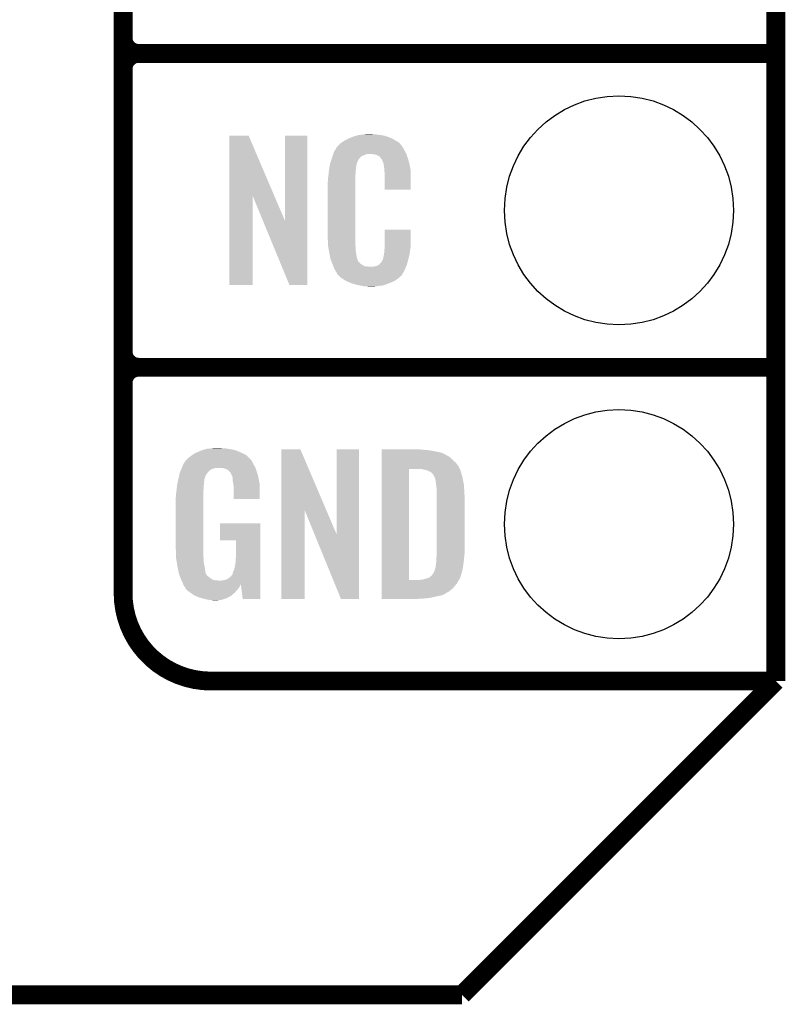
# Model space of a CAD drawing. Extents: x -0.05 to 0.95, y -0.15 to 1.37.
# Tile 15 of 28: x 0.71 to 0.95, y -0.15 to 0.16. Entities that reach past the tile are written whole.
import ezdxf

# ---------------------------------------------------------------- set-up
doc = ezdxf.new("R2010")
doc.units = 0
doc.layers.get('0').update_dxf_attribs({"linetype": 'CONTINUOUS'})
for name, color, linetype in [('ST67W_CLICK_V101_GKO', 5, 'CONTINUOUS'), ('ST67W_CLICK_V101_GTO', 14, 'CONTINUOUS'), ('ST67W_CLICK_V101_GTS', 12, 'CONTINUOUS')]:
    doc.layers.add(name, color=color, linetype=linetype)

# ---------------------------------------------------------------- blocks, each defined once
blk = doc.blocks.new('ROUND_23')
blk.add_circle((0, 0), 0.0365)

msp = doc.modelspace()

# ---------------------------------------------------------------- linework, layer by layer
at = {"layer": 'ST67W_CLICK_V101_GKO', "const_width": 0.006}
for points in [[(0.95, -0.05), (0.95, 1.278)], [(0.85, -0.15), (0.95, -0.05)], [(-0.05, -0.15), (0.85, -0.15)]]:
    msp.add_lwpolyline(points, dxfattribs=at)
at = {"layer": 'ST67W_CLICK_V101_GTO', "const_width": 0.006}
for points in [[(0.742, -0.022), (0.742, 0.722)], [(0.742, 0.155), (0.742, 0.245)], [(0.747, 0.15), (0.95, 0.15)], [(0.747, 0.15), (0.95, 0.15)], [(0.742, 0.055), (0.742, 0.145)], [(0.747, 0.05), (0.95, 0.05)], [(0.747, 0.05), (0.95, 0.05)], [(0.77, -0.05), (0.95, -0.05)], [(0.8996, -0.05), (0.939, -0.05)]]:
    msp.add_lwpolyline(points, dxfattribs=at)
for points in [[(0.742, 0.155, 0.414214), (0.747, 0.15)], [(0.747, 0.15, 0.414214), (0.742, 0.145)], [(0.747, 0.15, 0.414214), (0.742, 0.145)], [(0.742, 0.055, 0.414214), (0.747, 0.05)], [(0.747, 0.05, 0.414214), (0.742, 0.045)], [(0.747, 0.05, 0.414214), (0.742, 0.045)], [(0.742, -0.022, 0.414214), (0.77, -0.05)]]:
    msp.add_lwpolyline(points, format="xyb", dxfattribs=at)
at = {"layer": 'ST67W_CLICK_V101_GTO'}
for points in [[(0.7759, 0.1046), (0.7759, 0.1238), (0.79019, 0.1046), (0.782, 0.1238)], [(0.7759, 0.1238), (0.7759, 0.1238), (0.782, 0.1238), (0.7759, 0.1238)], [(0.7936, 0.0966), (0.7936, 0.1238), (0.8007, 0.0966), (0.8007, 0.1238)], [(0.7936, 0.1238), (0.7936, 0.1238), (0.8007, 0.1238), (0.7936, 0.1238)], [(0.8127, 0.1223), (0.8137, 0.1228), (0.82873, 0.1223), (0.8279, 0.1228)], [(0.8137, 0.1228), (0.8141, 0.123), (0.8279, 0.1228), (0.82741, 0.123)], [(0.8141, 0.123), (0.8151, 0.1234), (0.82741, 0.123), (0.82644, 0.1234)], [(0.8151, 0.1234), (0.8154, 0.1235), (0.82644, 0.1234), (0.8262, 0.1235)], [(0.8154, 0.1235), (0.816, 0.1237), (0.8262, 0.1235), (0.82545, 0.1237)], [(0.816, 0.1237), (0.81667, 0.1239), (0.82545, 0.1237), (0.8247, 0.1239)], [(0.81667, 0.1239), (0.817, 0.124), (0.8247, 0.1239), (0.8239, 0.124)], [(0.817, 0.124), (0.8182, 0.1241), (0.8239, 0.124), (0.8231, 0.1241)], [(0.8182, 0.1241), (0.8188, 0.1242), (0.8231, 0.1241), (0.8225, 0.1242)], [(0.8188, 0.1242), (0.8194, 0.1243), (0.8219, 0.1242), (0.8214, 0.1243)], [(0.80955, 0.1192), (0.81008, 0.1201), (0.8316, 0.1192), (0.8311, 0.1201)], [(0.81008, 0.1201), (0.8102, 0.1203), (0.8311, 0.1201), (0.83095, 0.1203)], [(0.8102, 0.1203), (0.8104, 0.1204), (0.83095, 0.1203), (0.83088, 0.1204)], [(0.8104, 0.1204), (0.81048, 0.1205), (0.83088, 0.1204), (0.8308, 0.1205)], [(0.81048, 0.1205), (0.81064, 0.1207), (0.8308, 0.1205), (0.8307, 0.1207)], [(0.81064, 0.1207), (0.8108, 0.1209), (0.8307, 0.1207), (0.83053, 0.1209)], [(0.8108, 0.1209), (0.81137, 0.1214), (0.83053, 0.1209), (0.8301, 0.1214)], [(0.81137, 0.1214), (0.8116, 0.1216), (0.8301, 0.1214), (0.82982, 0.1216)], [(0.8116, 0.1216), (0.81207, 0.1219), (0.82982, 0.1216), (0.8294, 0.1219)], [(0.81207, 0.1219), (0.8127, 0.1223), (0.8294, 0.1219), (0.82873, 0.1223)], [(0.80812, 0.1154), (0.80841, 0.1163), (0.8166, 0.1154), (0.8171, 0.1163)], [(0.80841, 0.1163), (0.8085, 0.1166), (0.8171, 0.1163), (0.8174, 0.1166)], [(0.8085, 0.1166), (0.80854, 0.1167), (0.8174, 0.1166), (0.8175, 0.1167)], [(0.80854, 0.1167), (0.8086, 0.1169), (0.8175, 0.1167), (0.8176, 0.1169)], [(0.8086, 0.1169), (0.80875, 0.1173), (0.8176, 0.1169), (0.8181, 0.1173)], [(0.80875, 0.1173), (0.80895, 0.1179), (0.8181, 0.1173), (0.8196, 0.1179)], [(0.80895, 0.1179), (0.80902, 0.1181), (0.83227, 0.1179), (0.8322, 0.1181)], [(0.80895, 0.1179), (0.80895, 0.1179), (0.8196, 0.1179), (0.8215, 0.1179)], [(0.80902, 0.1181), (0.8092, 0.1186), (0.8322, 0.1181), (0.83193, 0.1186)], [(0.8092, 0.1186), (0.80955, 0.1192), (0.83193, 0.1186), (0.8316, 0.1192)], [(0.8222, 0.1178), (0.8215, 0.1179), (0.83231, 0.1178), (0.83227, 0.1179)], [(0.8227, 0.1177), (0.8222, 0.1178), (0.83234, 0.1177), (0.83231, 0.1178)], [(0.8237, 0.1172), (0.8227, 0.1177), (0.83252, 0.1172), (0.83234, 0.1177)], [(0.8238, 0.117), (0.8237, 0.1172), (0.83259, 0.117), (0.83252, 0.1172)], [(0.82406, 0.1167), (0.8238, 0.117), (0.8327, 0.1167), (0.83259, 0.117)], [(0.8244, 0.1163), (0.82406, 0.1167), (0.83282, 0.1163), (0.8327, 0.1167)], [(0.8248, 0.1154), (0.8244, 0.1163), (0.83308, 0.1154), (0.83282, 0.1163)], [(0.8076, 0.1128), (0.80766, 0.1132), (0.81612, 0.1128), (0.8162, 0.1132)], [(0.80766, 0.1132), (0.80774, 0.1137), (0.8162, 0.1132), (0.8162, 0.1137)], [(0.80774, 0.1137), (0.80781, 0.1141), (0.8162, 0.1137), (0.8163, 0.1141)], [(0.80781, 0.1141), (0.80784, 0.1143), (0.8163, 0.1141), (0.8163, 0.1143)], [(0.80784, 0.1143), (0.8079, 0.1147), (0.8163, 0.1143), (0.81641, 0.1147)], [(0.8079, 0.1147), (0.80812, 0.1154), (0.81641, 0.1147), (0.8166, 0.1154)], [(0.82496, 0.115), (0.8248, 0.1154), (0.8332, 0.115), (0.83308, 0.1154)], [(0.825, 0.1149), (0.82496, 0.115), (0.83322, 0.1149), (0.8332, 0.115)], [(0.825, 0.1146), (0.825, 0.1149), (0.83328, 0.1146), (0.83322, 0.1149)], [(0.8251, 0.1141), (0.825, 0.1146), (0.83337, 0.1141), (0.83328, 0.1146)], [(0.8252, 0.1134), (0.8251, 0.1141), (0.8335, 0.1134), (0.83337, 0.1141)], [(0.82524, 0.1129), (0.8252, 0.1134), (0.8336, 0.1129), (0.8335, 0.1134)], [(0.8073, 0.1103), (0.8074, 0.111), (0.816, 0.1103), (0.816, 0.111)], [(0.8073, 0.1096), (0.8073, 0.1103), (0.816, 0.1096), (0.816, 0.1103)], [(0.8074, 0.111), (0.80741, 0.1111), (0.816, 0.111), (0.816, 0.1111)], [(0.80741, 0.1111), (0.8075, 0.1119), (0.816, 0.1111), (0.8161, 0.1119)], [(0.8075, 0.1119), (0.80759, 0.1127), (0.8161, 0.1119), (0.8161, 0.1127)], [(0.80759, 0.1127), (0.8076, 0.1128), (0.8161, 0.1127), (0.81612, 0.1128)], [(0.8253, 0.1121), (0.82524, 0.1129), (0.8336, 0.1121), (0.8336, 0.1129)], [(0.8253, 0.1066), (0.8253, 0.1121), (0.8336, 0.1066), (0.8336, 0.1121)], [(0.8072, 0.1091), (0.8073, 0.1096), (0.816, 0.1091), (0.816, 0.1096)], [(0.8072, 0.0914), (0.8072, 0.1091), (0.816, 0.0914), (0.816, 0.1091)], [(0.7759, 0.0762), (0.7759, 0.1046), (0.7833, 0.0762), (0.7833, 0.1046)], [(0.78659, 0.0966), (0.7833, 0.1046), (0.7936, 0.0966), (0.79019, 0.1046)], [(0.795, 0.0762), (0.78659, 0.0966), (0.8007, 0.0762), (0.8007, 0.0966)], [(0.80729, 0.0889), (0.8072, 0.0914), (0.816, 0.0889), (0.816, 0.0914)], [(0.8253, 0.0883), (0.8253, 0.0938), (0.8336, 0.0883), (0.8336, 0.0938)], [(0.8253, 0.0938), (0.8253, 0.0938), (0.8336, 0.0938), (0.8253, 0.0938)], [(0.8073, 0.0887), (0.80729, 0.0889), (0.81603, 0.0887), (0.816, 0.0889)], [(0.80739, 0.0882), (0.8073, 0.0887), (0.8161, 0.0882), (0.81603, 0.0887)], [(0.80754, 0.0873), (0.80739, 0.0882), (0.8161, 0.0873), (0.8161, 0.0882)], [(0.8253, 0.0878), (0.8253, 0.0883), (0.83353, 0.0878), (0.8336, 0.0883)], [(0.8077, 0.0864), (0.80754, 0.0873), (0.81624, 0.0864), (0.8161, 0.0873)], [(0.8079, 0.0854), (0.8077, 0.0864), (0.8164, 0.0854), (0.81624, 0.0864)], [(0.80808, 0.0845), (0.8079, 0.0854), (0.8166, 0.0845), (0.8164, 0.0854)], [(0.8248, 0.0844), (0.825, 0.0854), (0.8329, 0.0844), (0.83314, 0.0854)], [(0.825, 0.0855), (0.8251, 0.0857), (0.83316, 0.0855), (0.83321, 0.0857)], [(0.825, 0.0854), (0.825, 0.0855), (0.83314, 0.0854), (0.83316, 0.0855)], [(0.8251, 0.086), (0.82512, 0.0861), (0.83328, 0.086), (0.8333, 0.0861)], [(0.8251, 0.0857), (0.8251, 0.086), (0.83321, 0.0857), (0.83328, 0.086)], [(0.82512, 0.0861), (0.8252, 0.0865), (0.8333, 0.0861), (0.83335, 0.0865)], [(0.8252, 0.087), (0.82527, 0.0876), (0.83342, 0.087), (0.8335, 0.0876)], [(0.8252, 0.0865), (0.8252, 0.087), (0.83335, 0.0865), (0.83342, 0.087)], [(0.82527, 0.0876), (0.8253, 0.0878), (0.8335, 0.0876), (0.83353, 0.0878)], [(0.8081, 0.0844), (0.80808, 0.0845), (0.81665, 0.0844), (0.8166, 0.0845)], [(0.80839, 0.0837), (0.8081, 0.0844), (0.817, 0.0837), (0.81665, 0.0844)], [(0.80843, 0.0836), (0.80839, 0.0837), (0.8171, 0.0836), (0.817, 0.0837)], [(0.80851, 0.0834), (0.80843, 0.0836), (0.8172, 0.0834), (0.8171, 0.0836)], [(0.80859, 0.0832), (0.80851, 0.0834), (0.8175, 0.0832), (0.8172, 0.0834)], [(0.80872, 0.0829), (0.80859, 0.0832), (0.8178, 0.0829), (0.8175, 0.0832)], [(0.8088, 0.0827), (0.80872, 0.0829), (0.8181, 0.0827), (0.8178, 0.0829)], [(0.80888, 0.0825), (0.8088, 0.0827), (0.8184, 0.0825), (0.8181, 0.0827)], [(0.80899, 0.0822), (0.80888, 0.0825), (0.819, 0.0822), (0.8184, 0.0825)], [(0.80907, 0.082), (0.80899, 0.0822), (0.8208, 0.082), (0.819, 0.0822)], [(0.8093, 0.0814), (0.80907, 0.082), (0.83191, 0.0814), (0.83215, 0.082)], [(0.8212, 0.082), (0.8215, 0.0821), (0.83215, 0.082), (0.83219, 0.0821)], [(0.8219, 0.0821), (0.8229, 0.0823), (0.83219, 0.0821), (0.83228, 0.0823)], [(0.8229, 0.0823), (0.8234, 0.0826), (0.83228, 0.0823), (0.8324, 0.0826)], [(0.8234, 0.0826), (0.8238, 0.0829), (0.8324, 0.0826), (0.83248, 0.0829)], [(0.8238, 0.0829), (0.8239, 0.0831), (0.83248, 0.0829), (0.83254, 0.0831)], [(0.8239, 0.0831), (0.8243, 0.0835), (0.83254, 0.0831), (0.83265, 0.0835)], [(0.8243, 0.0835), (0.8248, 0.0844), (0.83265, 0.0835), (0.8329, 0.0844)], [(0.80958, 0.0809), (0.8093, 0.0814), (0.8317, 0.0809), (0.83191, 0.0814)], [(0.8098, 0.0805), (0.80958, 0.0809), (0.83146, 0.0805), (0.8317, 0.0809)], [(0.8102, 0.0799), (0.8098, 0.0805), (0.8311, 0.0799), (0.83146, 0.0805)], [(0.8102, 0.0797), (0.8102, 0.0799), (0.83098, 0.0797), (0.8311, 0.0799)], [(0.8105, 0.0794), (0.8102, 0.0797), (0.8308, 0.0794), (0.83098, 0.0797)], [(0.8107, 0.0792), (0.8105, 0.0794), (0.8307, 0.0792), (0.8308, 0.0794)], [(0.8109, 0.079), (0.8107, 0.0792), (0.83045, 0.079), (0.8307, 0.0792)], [(0.81113, 0.0788), (0.8109, 0.079), (0.8302, 0.0788), (0.83045, 0.079)], [(0.8116, 0.0784), (0.81113, 0.0788), (0.82973, 0.0784), (0.8302, 0.0788)], [(0.81192, 0.0782), (0.8116, 0.0784), (0.8295, 0.0782), (0.82973, 0.0784)], [(0.81304, 0.0775), (0.81192, 0.0782), (0.8285, 0.0775), (0.8295, 0.0782)], [(0.8132, 0.0774), (0.81304, 0.0775), (0.82827, 0.0774), (0.8285, 0.0775)], [(0.81449, 0.0769), (0.8132, 0.0774), (0.8271, 0.0769), (0.82827, 0.0774)], [(0.815, 0.0767), (0.81449, 0.0769), (0.82659, 0.0767), (0.8271, 0.0769)], [(0.8167, 0.0762), (0.815, 0.0767), (0.8253, 0.0762), (0.82659, 0.0767)], [(0.81777, 0.076), (0.8167, 0.0762), (0.8244, 0.076), (0.8253, 0.0762)], [(0.8183, 0.0759), (0.81777, 0.076), (0.8233, 0.0759), (0.8244, 0.076)], [(0.8189, 0.0758), (0.8183, 0.0759), (0.8227, 0.0758), (0.8233, 0.0759)], [(0.82, 0.0757), (0.8196, 0.0758), (0.8221, 0.0757), (0.8227, 0.0758)], [(0.7633, 0.0215), (0.76399, 0.022), (0.7818, 0.0215), (0.7812, 0.022)], [(0.76399, 0.022), (0.7644, 0.0223), (0.7812, 0.022), (0.7806, 0.0223)], [(0.7644, 0.0223), (0.7654, 0.0228), (0.7806, 0.0223), (0.7796, 0.0228)], [(0.7654, 0.0228), (0.7658, 0.023), (0.7796, 0.0228), (0.77914, 0.023)], [(0.7658, 0.023), (0.7667, 0.0234), (0.77914, 0.023), (0.77823, 0.0234)], [(0.7667, 0.0234), (0.767, 0.0235), (0.77823, 0.0234), (0.778, 0.0235)], [(0.767, 0.0235), (0.7676, 0.0237), (0.778, 0.0235), (0.77715, 0.0237)], [(0.7676, 0.0237), (0.76827, 0.0239), (0.77715, 0.0237), (0.7763, 0.0239)], [(0.76827, 0.0239), (0.7686, 0.024), (0.7763, 0.0239), (0.77555, 0.024)], [(0.7686, 0.024), (0.7698, 0.0241), (0.77555, 0.024), (0.7748, 0.0241)], [(0.7698, 0.0241), (0.7704, 0.0242), (0.7748, 0.0241), (0.7742, 0.0242)], [(0.7704, 0.0242), (0.771, 0.0243), (0.7735, 0.0242), (0.7731, 0.0243)], [(0.7924, 0.0046), (0.7924, 0.0238), (0.80669, 0.0046), (0.7985, 0.0238)], [(0.7924, 0.0238), (0.7924, 0.0238), (0.7985, 0.0238), (0.7924, 0.0238)], [(0.8101, -0.0034), (0.8101, 0.0238), (0.8172, -0.0034), (0.8172, 0.0238)], [(0.8101, 0.0238), (0.8101, 0.0238), (0.8172, 0.0238), (0.8101, 0.0238)], [(0.8244, 0.0237), (0.8244, 0.0238), (0.8376, 0.0237), (0.8366, 0.0238)], [(0.8244, 0.0236), (0.8244, 0.0237), (0.8389, 0.0236), (0.8376, 0.0237)], [(0.8244, 0.0234), (0.8244, 0.0236), (0.8404, 0.0234), (0.8389, 0.0236)], [(0.8244, 0.0228), (0.8244, 0.0234), (0.8434, 0.0228), (0.8404, 0.0234)], [(0.8244, 0.0222), (0.8244, 0.0228), (0.8447, 0.0222), (0.8434, 0.0228)], [(0.8244, 0.0221), (0.8244, 0.0222), (0.8448, 0.0221), (0.8447, 0.0222)], [(0.8244, 0.0216), (0.8244, 0.0221), (0.8458, 0.0216), (0.8448, 0.0221)], [(0.7609, 0.0184), (0.7613, 0.0193), (0.78397, 0.0184), (0.7834, 0.0193)], [(0.7613, 0.0193), (0.7619, 0.0202), (0.7834, 0.0193), (0.783, 0.0202)], [(0.7619, 0.0202), (0.7619, 0.0203), (0.783, 0.0202), (0.7829, 0.0203)], [(0.7621, 0.0203), (0.76228, 0.0206), (0.7829, 0.0203), (0.7826, 0.0206)], [(0.76228, 0.0206), (0.7624, 0.0208), (0.7826, 0.0206), (0.7825, 0.0208)], [(0.7624, 0.0208), (0.7633, 0.0215), (0.7825, 0.0208), (0.7818, 0.0215)], [(0.8244, 0.021), (0.8244, 0.0216), (0.8465, 0.021), (0.8458, 0.0216)], [(0.8244, 0.0203), (0.8244, 0.021), (0.8472, 0.0203), (0.8465, 0.021)], [(0.8244, 0.0195), (0.8244, 0.0203), (0.8481, 0.0195), (0.8472, 0.0203)], [(0.8244, 0.0185), (0.8244, 0.0195), (0.8488, 0.0185), (0.8481, 0.0195)], [(0.75981, 0.0153), (0.76, 0.0161), (0.7682, 0.0153), (0.7687, 0.0161)], [(0.76, 0.0161), (0.7601, 0.0165), (0.7687, 0.0161), (0.76902, 0.0165)], [(0.7601, 0.0165), (0.76014, 0.0166), (0.76902, 0.0165), (0.7691, 0.0166)], [(0.76014, 0.0166), (0.76039, 0.0172), (0.7691, 0.0166), (0.7697, 0.0172)], [(0.76039, 0.0172), (0.76052, 0.0175), (0.7697, 0.0172), (0.7702, 0.0175)], [(0.76052, 0.0175), (0.76069, 0.0179), (0.7702, 0.0175), (0.7713, 0.0179)], [(0.76069, 0.0179), (0.76082, 0.0182), (0.7842, 0.0179), (0.7841, 0.0182)], [(0.76069, 0.0179), (0.76069, 0.0179), (0.7713, 0.0179), (0.7738, 0.0179)], [(0.76082, 0.0182), (0.7609, 0.0184), (0.7841, 0.0182), (0.78397, 0.0184)], [(0.7744, 0.0177), (0.7738, 0.0179), (0.78427, 0.0177), (0.7842, 0.0179)], [(0.7748, 0.0176), (0.7744, 0.0177), (0.7843, 0.0176), (0.78427, 0.0177)], [(0.7754, 0.0172), (0.7748, 0.0176), (0.78443, 0.0172), (0.7843, 0.0176)], [(0.7756, 0.0171), (0.7754, 0.0172), (0.78447, 0.0171), (0.78443, 0.0172)], [(0.77594, 0.0167), (0.7756, 0.0171), (0.7846, 0.0167), (0.78447, 0.0171)], [(0.7762, 0.0164), (0.77594, 0.0167), (0.78469, 0.0164), (0.7846, 0.0167)], [(0.7766, 0.0156), (0.7762, 0.0164), (0.78492, 0.0156), (0.78469, 0.0164)], [(0.8244, 0.0176), (0.8244, 0.0185), (0.84929, 0.0176), (0.8488, 0.0185)], [(0.8244, -0.0178), (0.8244, 0.0176), (0.8331, -0.0178), (0.8331, 0.0176)], [(0.8375, 0.0175), (0.8367, 0.0176), (0.84935, 0.0175), (0.84929, 0.0176)], [(0.83785, 0.0174), (0.8375, 0.0175), (0.8494, 0.0174), (0.84935, 0.0175)], [(0.8382, 0.0173), (0.83785, 0.0174), (0.84945, 0.0173), (0.8494, 0.0174)], [(0.8387, 0.0172), (0.8382, 0.0173), (0.8495, 0.0172), (0.84945, 0.0173)], [(0.8392, 0.017), (0.8387, 0.0172), (0.84955, 0.017), (0.8495, 0.0172)], [(0.8395, 0.0168), (0.8392, 0.017), (0.8496, 0.0168), (0.84955, 0.017)], [(0.8397, 0.0167), (0.8395, 0.0168), (0.84963, 0.0167), (0.8496, 0.0168)], [(0.8402, 0.0165), (0.8398, 0.0167), (0.84969, 0.0165), (0.84963, 0.0167)], [(0.8406, 0.0161), (0.8402, 0.0165), (0.8498, 0.0161), (0.84969, 0.0165)], [(0.8411, 0.0153), (0.8406, 0.0161), (0.85007, 0.0153), (0.8498, 0.0161)], [(0.7592, 0.0125), (0.75931, 0.013), (0.76772, 0.0125), (0.7678, 0.013)], [(0.75931, 0.013), (0.75941, 0.0135), (0.7678, 0.013), (0.7678, 0.0135)], [(0.75941, 0.0135), (0.75949, 0.0139), (0.7678, 0.0135), (0.7679, 0.0139)], [(0.75949, 0.0139), (0.75956, 0.0142), (0.7679, 0.0139), (0.7679, 0.0142)], [(0.75956, 0.0142), (0.7596, 0.0144), (0.7679, 0.0142), (0.76795, 0.0144)], [(0.7596, 0.0144), (0.75981, 0.0153), (0.76795, 0.0144), (0.7682, 0.0153)], [(0.7768, 0.0153), (0.7766, 0.0156), (0.78501, 0.0153), (0.78492, 0.0156)], [(0.7768, 0.015), (0.7768, 0.0153), (0.7851, 0.015), (0.78501, 0.0153)], [(0.7769, 0.0148), (0.7768, 0.015), (0.78514, 0.0148), (0.7851, 0.015)], [(0.7769, 0.0142), (0.7769, 0.0148), (0.78525, 0.0142), (0.78514, 0.0148)], [(0.777, 0.0134), (0.7769, 0.0142), (0.7854, 0.0134), (0.78525, 0.0142)], [(0.77708, 0.0129), (0.777, 0.0134), (0.7855, 0.0129), (0.7854, 0.0134)], [(0.7772, 0.0121), (0.77708, 0.0129), (0.7855, 0.0121), (0.7855, 0.0129)], [(0.84115, 0.0152), (0.8411, 0.0153), (0.8501, 0.0152), (0.85007, 0.0153)], [(0.8413, 0.0149), (0.84115, 0.0152), (0.85015, 0.0149), (0.8501, 0.0152)], [(0.8414, 0.0146), (0.8413, 0.0149), (0.8502, 0.0146), (0.85015, 0.0149)], [(0.8415, 0.0144), (0.8414, 0.0146), (0.85023, 0.0144), (0.8502, 0.0146)], [(0.8415, 0.0143), (0.8415, 0.0144), (0.85025, 0.0143), (0.85023, 0.0144)], [(0.84155, 0.014), (0.8415, 0.0143), (0.8503, 0.014), (0.85025, 0.0143)], [(0.8416, 0.0137), (0.84155, 0.014), (0.85036, 0.0137), (0.8503, 0.014)], [(0.84175, 0.0125), (0.8416, 0.0137), (0.8506, 0.0125), (0.85036, 0.0137)], [(0.7589, 0.0099), (0.759, 0.0106), (0.7676, 0.0099), (0.7676, 0.0106)], [(0.7589, 0.0092), (0.7589, 0.0099), (0.7676, 0.0092), (0.7676, 0.0099)], [(0.759, 0.0106), (0.75902, 0.0108), (0.7676, 0.0106), (0.7676, 0.0108)], [(0.75902, 0.0108), (0.75912, 0.0117), (0.7676, 0.0108), (0.7677, 0.0117)], [(0.75912, 0.0117), (0.75919, 0.0124), (0.7677, 0.0117), (0.7677, 0.0124)], [(0.75919, 0.0124), (0.7592, 0.0125), (0.7677, 0.0124), (0.76772, 0.0125)], [(0.7772, 0.008), (0.7772, 0.0121), (0.7855, 0.008), (0.7855, 0.0121)], [(0.8419, 0.0113), (0.84175, 0.0125), (0.85067, 0.0113), (0.8506, 0.0125)], [(0.8419, 0.0108), (0.8419, 0.0113), (0.8507, 0.0108), (0.85067, 0.0113)], [(0.8419, 0.009), (0.8419, 0.0108), (0.8508, 0.009), (0.8507, 0.0108)], [(0.7588, 0.0086), (0.7589, 0.0092), (0.7676, 0.0086), (0.7676, 0.0092)], [(0.7588, -0.0081), (0.7588, 0.0086), (0.7676, -0.0081), (0.7676, 0.0086)], [(0.8419, -0.0093), (0.8419, 0.009), (0.8508, -0.0093), (0.8508, 0.009)], [(0.7924, -0.0238), (0.7924, 0.0046), (0.7998, -0.0238), (0.7998, 0.0046)], [(0.80306, -0.0034), (0.7998, 0.0046), (0.8101, -0.0034), (0.80669, 0.0046)], [(0.7729, -0.0052), (0.7729, 0.0003), (0.7857, -0.0052), (0.7857, 0.0003)], [(0.7729, 0.0003), (0.7729, 0.0003), (0.7857, 0.0003), (0.7729, 0.0003)], [(0.778, -0.0096), (0.778, -0.0052), (0.7857, -0.0096), (0.7857, -0.0052)], [(0.8114, -0.0238), (0.80306, -0.0034), (0.8172, -0.0238), (0.8172, -0.0034)], [(0.75889, -0.0106), (0.7588, -0.0081), (0.7676, -0.0106), (0.7676, -0.0081)], [(0.8419, -0.0099), (0.8419, -0.0093), (0.85074, -0.0099), (0.8508, -0.0093)], [(0.7589, -0.0109), (0.75889, -0.0106), (0.76764, -0.0109), (0.7676, -0.0106)], [(0.75898, -0.0114), (0.7589, -0.0109), (0.7677, -0.0114), (0.76764, -0.0109)], [(0.75912, -0.0123), (0.75898, -0.0114), (0.7677, -0.0123), (0.7677, -0.0114)], [(0.75927, -0.0132), (0.75912, -0.0123), (0.7679, -0.0132), (0.7677, -0.0123)], [(0.7776, -0.0135), (0.7778, -0.0124), (0.7857, -0.0135), (0.7857, -0.0124)], [(0.7778, -0.0124), (0.7779, -0.0111), (0.7857, -0.0124), (0.7857, -0.0111)], [(0.7779, -0.0111), (0.778, -0.0096), (0.7857, -0.0111), (0.7857, -0.0096)], [(0.8417, -0.0127), (0.8418, -0.0119), (0.85043, -0.0127), (0.85054, -0.0119)], [(0.8418, -0.011), (0.84186, -0.0103), (0.85064, -0.011), (0.8507, -0.0103)], [(0.8418, -0.0115), (0.8418, -0.011), (0.8506, -0.0115), (0.85064, -0.011)], [(0.8418, -0.0119), (0.8418, -0.0115), (0.85054, -0.0119), (0.8506, -0.0115)], [(0.84186, -0.0103), (0.8419, -0.0099), (0.8507, -0.0103), (0.85074, -0.0099)], [(0.7593, -0.0134), (0.75927, -0.0132), (0.76794, -0.0134), (0.7679, -0.0132)], [(0.75946, -0.0142), (0.7593, -0.0134), (0.7681, -0.0142), (0.76794, -0.0134)], [(0.75968, -0.0153), (0.75946, -0.0142), (0.7682, -0.0153), (0.7681, -0.0142)], [(0.7597, -0.0154), (0.75968, -0.0153), (0.76825, -0.0154), (0.7682, -0.0153)], [(0.75991, -0.0161), (0.7597, -0.0154), (0.7686, -0.0161), (0.76825, -0.0154)], [(0.7769, -0.0156), (0.7771, -0.0151), (0.7857, -0.0156), (0.7857, -0.0151)], [(0.7769, -0.0159), (0.7769, -0.0156), (0.7857, -0.0159), (0.7857, -0.0156)], [(0.7771, -0.0151), (0.7774, -0.0144), (0.7857, -0.0151), (0.7857, -0.0144)], [(0.7774, -0.0144), (0.7776, -0.0135), (0.7857, -0.0144), (0.7857, -0.0135)], [(0.84072, -0.0158), (0.8411, -0.0152), (0.8498, -0.0158), (0.84996, -0.0152)], [(0.8411, -0.0152), (0.8414, -0.0143), (0.84996, -0.0152), (0.8502, -0.0143)], [(0.8414, -0.0143), (0.8415, -0.014), (0.8502, -0.0143), (0.85024, -0.014)], [(0.8415, -0.0139), (0.8416, -0.0136), (0.85026, -0.0139), (0.8503, -0.0136)], [(0.8415, -0.014), (0.8415, -0.0139), (0.85024, -0.014), (0.85026, -0.0139)], [(0.8416, -0.0132), (0.8417, -0.0127), (0.85036, -0.0132), (0.85043, -0.0127)], [(0.8416, -0.0136), (0.8416, -0.0132), (0.8503, -0.0136), (0.85036, -0.0132)], [(0.75994, -0.0162), (0.75991, -0.0161), (0.7687, -0.0162), (0.7686, -0.0161)], [(0.76, -0.0164), (0.75994, -0.0162), (0.7688, -0.0164), (0.7687, -0.0162)], [(0.76011, -0.0167), (0.76, -0.0164), (0.7692, -0.0167), (0.7688, -0.0164)], [(0.76023, -0.017), (0.76011, -0.0167), (0.7695, -0.017), (0.7692, -0.0167)], [(0.7603, -0.0172), (0.76023, -0.017), (0.7698, -0.0172), (0.7695, -0.017)], [(0.76039, -0.0174), (0.7603, -0.0172), (0.7701, -0.0174), (0.7698, -0.0172)], [(0.76056, -0.0178), (0.76039, -0.0174), (0.7708, -0.0178), (0.7701, -0.0174)], [(0.7606, -0.0179), (0.76056, -0.0178), (0.7717, -0.0179), (0.7708, -0.0178)], [(0.76065, -0.018), (0.7606, -0.0179), (0.7727, -0.018), (0.7717, -0.0179)], [(0.7609, -0.0185), (0.76065, -0.018), (0.7857, -0.0185), (0.7857, -0.018)], [(0.7611, -0.0191), (0.7609, -0.0185), (0.7857, -0.0191), (0.7857, -0.0185)], [(0.7732, -0.018), (0.7737, -0.0179), (0.7857, -0.018), (0.7857, -0.0179)], [(0.7737, -0.0179), (0.7744, -0.0178), (0.7857, -0.0179), (0.7857, -0.0178)], [(0.7744, -0.0178), (0.775, -0.0176), (0.7857, -0.0178), (0.7857, -0.0176)], [(0.775, -0.0176), (0.7756, -0.0172), (0.7857, -0.0176), (0.7857, -0.0172)], [(0.7756, -0.0172), (0.7763, -0.0167), (0.7857, -0.0172), (0.7857, -0.0167)], [(0.7763, -0.0167), (0.7768, -0.016), (0.7857, -0.0167), (0.7857, -0.016)], [(0.7768, -0.016), (0.7769, -0.0159), (0.7857, -0.016), (0.7857, -0.0159)], [(0.8244, -0.0182), (0.8244, -0.0178), (0.8487, -0.0182), (0.84902, -0.0178)], [(0.8244, -0.0178), (0.8244, -0.0178), (0.8362, -0.0178), (0.8331, -0.0178)], [(0.8244, -0.019), (0.8244, -0.0182), (0.8483, -0.019), (0.8487, -0.0182)], [(0.8362, -0.0178), (0.8368, -0.0177), (0.84902, -0.0178), (0.8491, -0.0177)], [(0.8373, -0.0177), (0.8394, -0.0171), (0.8491, -0.0177), (0.8494, -0.0171)], [(0.8394, -0.0171), (0.8399, -0.0167), (0.8494, -0.0171), (0.84952, -0.0167)], [(0.84, -0.0167), (0.8401, -0.0166), (0.84952, -0.0167), (0.84955, -0.0166)], [(0.8401, -0.0166), (0.8406, -0.016), (0.84955, -0.0166), (0.84974, -0.016)], [(0.8406, -0.016), (0.84072, -0.0158), (0.84974, -0.016), (0.8498, -0.0158)], [(0.76112, -0.01914), (0.7611, -0.0191), (0.7857, -0.01914), (0.7857, -0.0191)], [(0.76115, -0.0192), (0.76112, -0.01914), (0.7795, -0.0192), (0.7795, -0.01914)], [(0.7612, -0.0193), (0.76115, -0.0192), (0.7794, -0.0193), (0.7795, -0.0192)], [(0.7613, -0.0195), (0.7612, -0.0193), (0.77931, -0.0195), (0.7794, -0.0193)], [(0.76163, -0.02), (0.7613, -0.0195), (0.7791, -0.02), (0.77931, -0.0195)], [(0.7617, -0.0201), (0.76163, -0.02), (0.77902, -0.0201), (0.7791, -0.02)], [(0.7618, -0.0202), (0.7617, -0.0201), (0.77895, -0.0202), (0.77902, -0.0201)], [(0.7618, -0.0203), (0.7618, -0.0202), (0.77887, -0.0203), (0.77895, -0.0202)], [(0.76216, -0.0208), (0.7618, -0.0203), (0.7785, -0.0208), (0.77887, -0.0203)], [(0.7623, -0.021), (0.76216, -0.0208), (0.77832, -0.021), (0.7785, -0.0208)], [(0.7631, -0.0216), (0.7623, -0.021), (0.77779, -0.0216), (0.77832, -0.021)], [(0.76324, -0.0217), (0.7631, -0.0216), (0.7777, -0.0217), (0.77779, -0.0216)], [(0.7645, -0.0226), (0.76324, -0.0217), (0.77671, -0.0226), (0.7777, -0.0217)], [(0.7801, -0.0238), (0.7795, -0.01914), (0.7857, -0.0238), (0.7857, -0.01914)], [(0.8244, -0.0206), (0.8244, -0.019), (0.8469, -0.0206), (0.8483, -0.019)], [(0.8244, -0.0214), (0.8244, -0.0206), (0.8459, -0.0214), (0.8469, -0.0206)], [(0.8244, -0.0221), (0.8244, -0.0214), (0.8447, -0.0221), (0.8459, -0.0214)], [(0.76473, -0.0227), (0.7645, -0.0226), (0.7766, -0.0227), (0.77671, -0.0226)], [(0.7661, -0.0233), (0.76473, -0.0227), (0.77555, -0.0233), (0.7766, -0.0227)], [(0.76678, -0.0235), (0.7661, -0.0233), (0.7752, -0.0235), (0.77555, -0.0233)], [(0.7678, -0.0238), (0.76678, -0.0235), (0.77435, -0.0238), (0.7752, -0.0235)], [(0.7692, -0.0241), (0.7678, -0.0238), (0.7735, -0.0241), (0.77435, -0.0238)], [(0.7698, -0.0242), (0.7692, -0.0241), (0.7725, -0.0242), (0.7735, -0.0241)], [(0.7708, -0.0243), (0.7704, -0.0242), (0.7715, -0.0243), (0.7725, -0.0242)], [(0.8244, -0.0222), (0.8244, -0.0221), (0.8446, -0.0222), (0.8447, -0.0221)], [(0.8244, -0.0224), (0.8244, -0.0222), (0.8442, -0.0224), (0.8446, -0.0222)], [(0.8244, -0.0227), (0.8244, -0.0224), (0.8435, -0.0227), (0.8442, -0.0224)], [(0.8244, -0.0229), (0.8244, -0.0227), (0.8424, -0.0229), (0.8435, -0.0227)], [(0.8244, -0.0232), (0.8244, -0.0229), (0.8411, -0.0232), (0.8424, -0.0229)], [(0.8244, -0.0235), (0.8244, -0.0232), (0.8397, -0.0235), (0.8411, -0.0232)], [(0.8244, -0.0237), (0.8244, -0.0235), (0.8379, -0.0237), (0.8397, -0.0235)], [(0.8244, -0.0238), (0.8244, -0.0237), (0.83602, -0.0238), (0.8379, -0.0237)], [(0.836, -0.0238), (0.8244, -0.0238), (0.836, -0.0238), (0.83602, -0.0238)]]:
    msp.add_solid(points, dxfattribs=at)

# ---------------------------------------------------------------- block references
at = {"layer": 'ST67W_CLICK_V101_GTS'}
for p in [(0.9, 0.1), (0.9, 0)]:
    msp.add_blockref('ROUND_23', p, dxfattribs=at)

doc.saveas('drawing.dxf')
